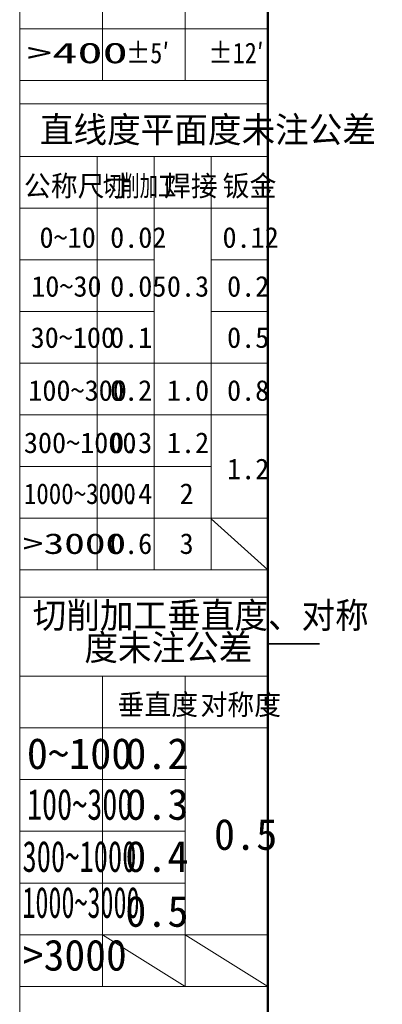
# Model space of a CAD drawing. Header units: millimetres. Extents: x 0 to 3360, y 0 to 2379.
# Tile 2 of 21: x 0 to 280, y 917 to 1679. Entities that reach past the tile are written whole.
import ezdxf

# ---------------------------------------------------------------- set-up
doc = ezdxf.new("R2010")
doc.units = ezdxf.units.MM
doc.header["$LTSCALE"] = 8
doc.linetypes.add('CENTERX2', pattern=[20.32, 12.7, -2.54, 2.54, -2.54])
doc.layers.get('0').update_dxf_attribs({"lineweight": 18})
doc.layers.add('标注层', color=150, linetype='Continuous', lineweight=18)
doc.styles.add('SLDTEXTSTYLE11', font='txt', dxfattribs={"width": 1.790313})
doc.styles.add('SLDTEXTSTYLE12', font='txt', dxfattribs={"width": 0.681959})
doc.styles.add('SLDTEXTSTYLE13', font='txt', dxfattribs={"width": 0.884144})
doc.styles.add('SLDTEXTSTYLE14', font='txt', dxfattribs={"width": 0.713832})
doc.styles.add('SLDTEXTSTYLE15', font='txt', dxfattribs={"width": 0.67478})
doc.styles.add('SLDTEXTSTYLE16', font='txt', dxfattribs={"width": 0.616682})
doc.styles.add('SLDTEXTSTYLE17', font='txt', dxfattribs={"width": 0.985122})
doc.styles.add('SLDTEXTSTYLE3', font='txt')
doc.styles.add('SLDTEXTSTYLE4', font='txt')
doc.styles.add('SLDTEXTSTYLE8', font='txt', dxfattribs={"width": 1.466704})
doc.styles.add('SLDTEXTSTYLE9', font='txt', dxfattribs={"width": 0.858748})

# ---------------------------------------------------------------- blocks, each defined once
blk = doc.blocks.new('SW_NOTE_18')
at = {"layer": '标注层', "color": 0, "char_height": 20, "attachment_point": 2, "style": 'SLDTEXTSTYLE3'}
for s, insert, width in [('切削加工垂直度、对称', (137.5, 25.78), 393.2964), ('度未注公差', (112.47, 0.89), 193.241)]:
    blk.add_mtext(s, dxfattribs=dict(at, insert=insert, width=width))

msp = doc.modelspace()

# ---------------------------------------------------------------- linework, layer by layer
at = {"color": 7, "linetype": 'Continuous', "lineweight": 18}
msp.add_line((-0.004, 2379.173), (-0.004, 3.173), dxfattribs=at)
at = {"color": 1, "linetype": 'Continuous', "lineweight": 18}
for p, q in [((-0.004, 2327.916), (-0.004, 3.173)), ((63.944, 1871.957), (63.944, 1631.957)), ((127.944, 1871.957), (127.944, 1631.957)), ((-0.004, 1671.957), (191.967, 1671.957)), ((-0.004, 1631.957), (191.967, 1631.957)), ((-0.004, 1613.921), (191.967, 1613.921)), ((59.967, 1573.227), (-0.004, 1573.227)), ((59.967, 1573.227), (59.967, 1253.227)), ((103.967, 1573.227), (59.967, 1573.227)), ((103.967, 1573.227), (103.967, 1253.227)), ((147.967, 1573.227), (103.967, 1573.227)), ((147.967, 1573.227), (147.967, 1253.227)), ((147.967, 1573.227), (191.967, 1573.227)), ((-0.004, 1533.227), (191.967, 1533.227)), ((-0.004, 1493.227), (103.967, 1493.227)), ((147.967, 1493.227), (191.967, 1493.227)), ((-0.004, 1453.227), (103.967, 1453.227)), ((147.967, 1453.227), (191.95, 1453.227)), ((-0.004, 1413.227), (191.967, 1413.227)), ((-0.004, 1373.227), (191.967, 1373.227)), ((-0.038, 1333.227), (147.967, 1333.227)), ((-0.004, 1293.227), (191.967, 1293.227)), ((147.967, 1292.738), (191.967, 1253.227)), ((-0.004, 1253.227), (191.967, 1253.227)), ((-0.004, 1232.061), (191.967, 1232.061)), ((-0.004, 1170.741), (63.986, 1170.741)), ((63.986, 1170.741), (63.986, 930.675)), ((127.977, 1170.741), (63.986, 1170.741)), ((127.977, 1170.741), (127.977, 930.675)), ((127.977, 1170.741), (191.967, 1170.741)), ((-0.004, 1130.741), (191.967, 1130.741)), ((-0.053, 1090.728), (127.977, 1090.728)), ((-0.053, 1050.715), (127.977, 1050.715)), ((-0.053, 1010.702), (127.977, 1010.702)), ((-0.004, 970.688), (191.967, 970.688)), ((63.986, 970.688), (127.977, 930.675)), ((127.977, 970.614), (191.967, 930.675)), ((-0.004, 930.675), (191.967, 930.675)), ((191.967, 930.675), (191.754, 931.378))]:
    msp.add_line(p, q, dxfattribs=at)
at = {"color": 7, "linetype": 'Continuous', "lineweight": 50}
msp.add_line((191.967, 47.916), (191.967, 2327.916), dxfattribs=at)
at = {"color": 7, "linetype": 'Continuous', "lineweight": 35}
msp.add_line((231.967, 1195.916), (191.967, 1195.916), dxfattribs=at)
at = {"color": 1, "linetype": 'CENTERX2', "lineweight": 18}
msp.add_line((-0.004, 1170.741), (191.967, 1170.741), dxfattribs=at)

# ---------------------------------------------------------------- block references
at = {"layer": '标注层', "color": 1}
msp.add_blockref('SW_NOTE_18', (2.465, 1202.159), dxfattribs=at)

# ---------------------------------------------------------------- texts
for s, insert, char_height, width, attachment_point, style in [('%%P5′', (82.233, 1661.29), 16, 44.18866, 1, 'SLDTEXTSTYLE9'), ('%%P12′', (145.965, 1661.29), 16, 58.00475, 1, 'SLDTEXTSTYLE9'), ('>400', (5.604, 1661.29), 16, 123.38778, 1, 'SLDTEXTSTYLE11'), ('直线度平面度未注公差', (145.531, 1603.908), 20, 392.40997, 2, 'SLDTEXTSTYLE3'), ('公称尺寸', (3.176, 1558.383), 16, 124.01108, 1, 'SLDTEXTSTYLE3'), ('切削加工', (64.4, 1558.383), 16, 83.87528, 1, 'SLDTEXTSTYLE12'), ('焊接', (111.557, 1558.383), 16, 59.65651, 1, 'SLDTEXTSTYLE3'), ('钣金', (156.875, 1558.383), 16, 60.36565, 1, 'SLDTEXTSTYLE3'), ('0~10', (15.271, 1518.457), 16, 59.39058, 1, 'SLDTEXTSTYLE4'), ('0.02', (69.909, 1518.457), 16, 58.90305, 1, 'SLDTEXTSTYLE4'), ('0.12', (156.841, 1518.457), 16, 58.90305, 1, 'SLDTEXTSTYLE4'), ('10~30', (8.86, 1480.617), 16, 73.3518, 1, 'SLDTEXTSTYLE4'), ('0.05', (69.909, 1480.617), 16, 58.99169, 1, 'SLDTEXTSTYLE4'), ('0.3', (113.832, 1480.617), 16, 42.99169, 1, 'SLDTEXTSTYLE4'), ('0.2', (160.352, 1480.617), 16, 42.8144, 1, 'SLDTEXTSTYLE4'), ('30~100', (8.385, 1440.985), 16, 91.8338, 1, 'SLDTEXTSTYLE4'), ('0.1', (69.815, 1440.985), 16, 38.07202, 1, 'SLDTEXTSTYLE4'), ('0.5', (160.352, 1440.985), 16, 42.90305, 1, 'SLDTEXTSTYLE4'), ('100~300', (6.598, 1400.021), 16, 105.52909, 1, 'SLDTEXTSTYLE4'), ('0.2', (69.815, 1400.021), 16, 42.8144, 1, 'SLDTEXTSTYLE4'), ('1.0', (113.832, 1400.021), 16, 41.17452, 1, 'SLDTEXTSTYLE4'), ('0.8', (160.352, 1400.021), 16, 43.30194, 1, 'SLDTEXTSTYLE4'), ('300~1000', (3.188, 1359.556), 16, 124.01108, 1, 'SLDTEXTSTYLE4'), ('0.3', (69.815, 1359.556), 16, 42.99169, 1, 'SLDTEXTSTYLE4'), ('1.2', (113.832, 1359.556), 16, 40.68698, 1, 'SLDTEXTSTYLE4'), ('1.2', (160.33, 1339.278), 16, 40.68698, 1, 'SLDTEXTSTYLE4'), ('1000~3000', (3.188, 1320.096), 16, 121.75228, 1, 'SLDTEXTSTYLE13'), ('0.4', (69.815, 1320.096), 16, 44.14404, 1, 'SLDTEXTSTYLE4'), ('2', (123.632, 1320.096), 16, 11.03601, 1, 'SLDTEXTSTYLE4'), ('>3000', (2.465, 1281.428), 16, 124.68205, 1, 'SLDTEXTSTYLE8'), ('0.6', (69.815, 1281.428), 16, 43.2133, 1, 'SLDTEXTSTYLE4'), ('3', (123.632, 1281.428), 16, 11.12465, 1, 'SLDTEXTSTYLE4'), ('垂直度', (75.596, 1156.843), 16, 92.63158, 1, 'SLDTEXTSTYLE3'), ('对称度', (139.743, 1156.843), 16, 92.14404, 1, 'SLDTEXTSTYLE3'), ('0~100', (5.478, 1122.933), 24, 113.21884, 1, 'SLDTEXTSTYLE4'), ('0.2', (81.583, 1122.933), 24, 64.22161, 1, 'SLDTEXTSTYLE4'), ('100~300', (5.561, 1083.62), 24, 112.99506, 1, 'SLDTEXTSTYLE14'), ('0.3', (81.583, 1083.62), 24, 64.48753, 1, 'SLDTEXTSTYLE4'), ('0.5', (150.21, 1060.366), 24, 64.35457, 1, 'SLDTEXTSTYLE4'), ('300~1000', (2.094, 1043.288), 24, 125.52026, 1, 'SLDTEXTSTYLE15'), ('0.4', (81.583, 1043.288), 24, 66.21607, 1, 'SLDTEXTSTYLE4'), ('1000~3000', (2.033, 1007.682), 24, 127.38147, 1, 'SLDTEXTSTYLE16'), ('0.5', (81.583, 1000.793), 24, 64.35457, 1, 'SLDTEXTSTYLE4'), ('>3000', (2.367, 966.899), 24, 125.61535, 1, 'SLDTEXTSTYLE17')]:
    msp.add_mtext(s, dxfattribs=dict(at, insert=insert, char_height=char_height, width=width, attachment_point=attachment_point, style=style))

doc.saveas('drawing.dxf')
